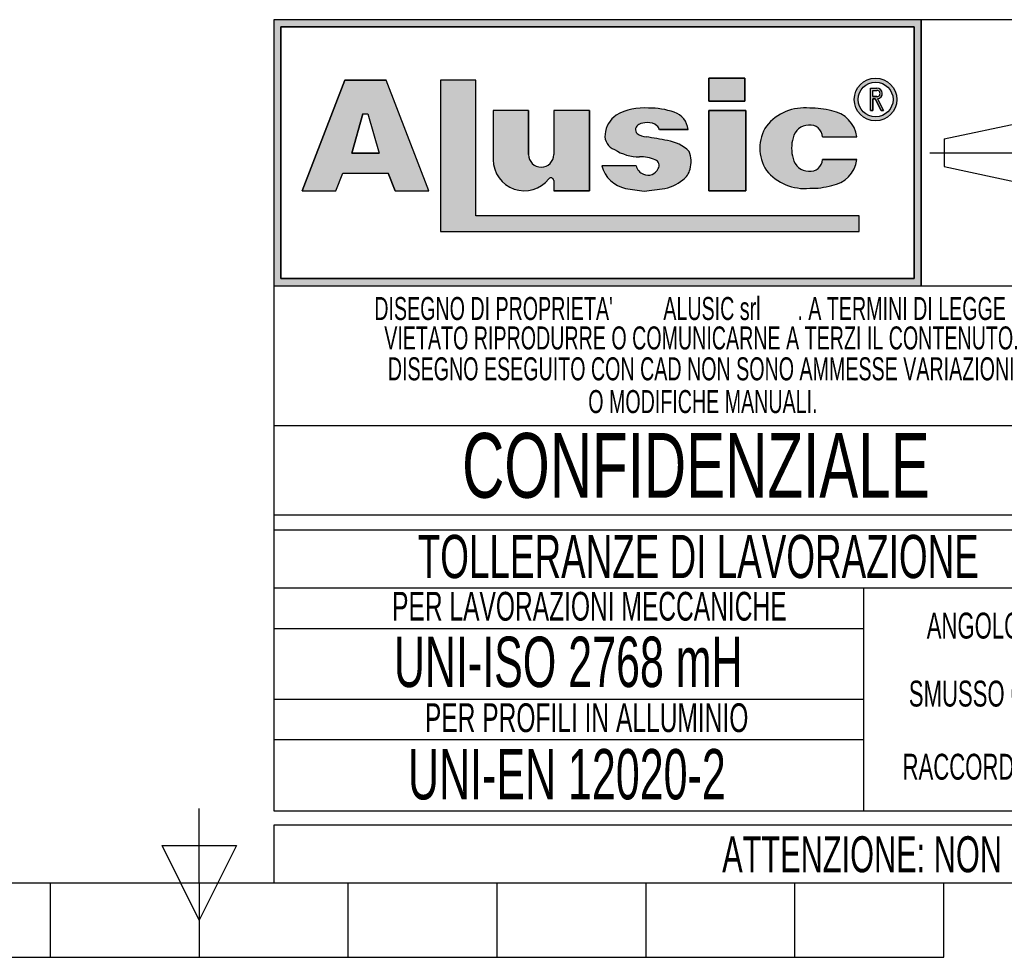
# Model space of a CAD drawing. Header units: millimetres. Extents: x 0 to 420, y 0 to 297.
# Tile 8 of 59: x 198 to 266, y 0 to 65. Entities that reach past the tile are written whole.
import ezdxf
from ezdxf.enums import TextEntityAlignment as Align

# ---------------------------------------------------------------- set-up
doc = ezdxf.new("R2010")
doc.units = ezdxf.units.MM
doc.linetypes.add('CENTERX2', pattern=[20.319999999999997, 12.7, -2.54, 2.54, -2.54])
doc.layers.add('CARTIGLIO', color=140, linetype='Continuous')
doc.styles.add('SLDTEXTSTYLE0', font='TXT', dxfattribs={"width": 0.6382978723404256})
doc.styles.add('SLDTEXTSTYLE1', font='TXT', dxfattribs={"width": 0.675})

# ---------------------------------------------------------------- blocks, each defined once
blk = doc.blocks.new('SW_NOTE_0_1')
at = {"layer": 'CARTIGLIO', "color": 0, "insert": (85.40558510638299, 3.222669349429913), "char_height": 2.5, "attachment_point": 2, "style": 'SLDTEXTSTYLE0'}
blk.add_mtext("ATTENZIONE: NON INTERPRETARE IL DISEGNO. IN CASO DI QUOTE MANCANTI O POCO CHIARE CONSULTARE L'UFFICIO TECNICO", dxfattribs=at)
blk = doc.blocks.new('SW_NOTE_0_14')
at = {"layer": 'CARTIGLIO', "color": 0, "insert": (6.67819148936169, 2.320321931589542), "char_height": 1.8, "attachment_point": 2, "style": 'SLDTEXTSTYLE0'}
blk.add_mtext("ANGOLO ±10'", dxfattribs=at)
blk = doc.blocks.new('SW_NOTE_0_15')
at = {"layer": 'CARTIGLIO', "color": 0, "insert": (23.93617021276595, 3.867203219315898), "char_height": 3, "attachment_point": 2, "style": 'SLDTEXTSTYLE0'}
blk.add_mtext('TOLLERANZE DI LAVORAZIONE', dxfattribs=at)
blk = doc.blocks.new('SW_NOTE_0_16')
at = {"layer": 'CARTIGLIO', "color": 0, "insert": (21.07265624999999, 5.800804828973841), "char_height": 4.500000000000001, "attachment_point": 2, "style": 'SLDTEXTSTYLE1'}
blk.add_mtext('CONFIDENZIALE', dxfattribs=at)
blk = doc.blocks.new('SW_NOTE_0_17')
at = {"layer": 'CARTIGLIO', "color": 0, "insert": (28.04255319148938, 2.062508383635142), "char_height": 1.6, "attachment_point": 2, "style": 'SLDTEXTSTYLE0'}
blk.add_mtext('DISEGNO ESEGUITO CON CAD NON SONO AMMESSE VARIAZIONI', dxfattribs=at)
blk = doc.blocks.new('SW_NOTE_0_18')
at = {"layer": 'CARTIGLIO', "color": 0, "insert": (27.3404255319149, 2.062508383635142), "char_height": 1.6, "attachment_point": 2, "style": 'SLDTEXTSTYLE0'}
blk.add_mtext('VIETATO RIPRODURRE O COMUNICARNE A TERZI IL CONTENUTO.', dxfattribs=at)
blk = doc.blocks.new('SW_NOTE_0_19')
at = {"layer": 'CARTIGLIO', "color": 0, "insert": (7.587765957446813, 2.320321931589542), "char_height": 1.8, "attachment_point": 2, "style": 'SLDTEXTSTYLE0'}
blk.add_mtext('SMUSSO 0.5x45°', dxfattribs=at)
blk = doc.blocks.new('SW_NOTE_0_20')
at = {"layer": 'CARTIGLIO', "color": 0, "insert": (10.40425531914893, 2.062508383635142), "char_height": 1.6, "attachment_point": 2, "style": 'SLDTEXTSTYLE0'}
blk.add_mtext('O MODIFICHE MANUALI.', dxfattribs=at)
blk = doc.blocks.new('SW_NOTE_0_21')
at = {"layer": 'CARTIGLIO', "color": 0, "char_height": 1.6, "attachment_point": 2, "style": 'SLDTEXTSTYLE0'}
for s, insert in [("DISEGNO DI PROPRIETA'", (10.27659574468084, 2.062508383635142)), ('ALUSIC srl', (25.45120500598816, 2.062508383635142)), (". A TERMINI DI LEGGE E'", (39.41078027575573, 2.062508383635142))]:
    blk.add_mtext(s, dxfattribs=dict(at, insert=insert))
blk = doc.blocks.new('SW_NOTE_0_22')
at = {"layer": 'CARTIGLIO', "color": 0, "insert": (8.569148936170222, 2.320321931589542), "char_height": 1.8, "attachment_point": 2, "style": 'SLDTEXTSTYLE0'}
blk.add_mtext('RACCORDO R 0.5', dxfattribs=at)
blk = doc.blocks.new('SW_NOTE_0_23')
at = {"layer": 'CARTIGLIO', "color": 0, "insert": (18.30319148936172, 2.578135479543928), "char_height": 2, "attachment_point": 2, "style": 'SLDTEXTSTYLE0'}
blk.add_mtext('PER LAVORAZIONI MECCANICHE', dxfattribs=at)
blk = doc.blocks.new('SW_NOTE_0_24')
at = {"layer": 'CARTIGLIO', "color": 0, "insert": (15.68484042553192, 4.511737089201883), "char_height": 3.5, "attachment_point": 2, "style": 'SLDTEXTSTYLE0'}
blk.add_mtext('UNI-ISO 2768 mH', dxfattribs=at)
blk = doc.blocks.new('SW_NOTE_0_25')
at = {"layer": 'CARTIGLIO', "color": 0, "insert": (13.85638297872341, 2.578135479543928), "char_height": 2, "attachment_point": 2, "style": 'SLDTEXTSTYLE0'}
blk.add_mtext('PER PROFILI IN ALLUMINIO', dxfattribs=at)
blk = doc.blocks.new('SW_NOTE_0_26')
at = {"layer": 'CARTIGLIO', "color": 0, "insert": (14.05585106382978, 4.511737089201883), "char_height": 3.5, "attachment_point": 2, "style": 'SLDTEXTSTYLE0'}
blk.add_mtext('UNI-EN 12020-2', dxfattribs=at)
blk = doc.blocks.new('Cartiglio ALUSIC')
at = {"layer": 'CARTIGLIO'}
h = blk.add_hatch(color=256, dxfattribs=at)
h.paths.add_polyline_path([(113.971100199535, 149.9990413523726), (113.971100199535, 131.4990413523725), (158.971100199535, 131.4990413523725), (158.971100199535, 149.9990413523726)], flags=0)
h.paths.add_polyline_path([(114.471100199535, 131.9990413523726), (114.471100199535, 149.4990413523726), (158.471100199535, 149.4990413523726), (158.471100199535, 131.9990413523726)], flags=0)
h = blk.add_hatch(color=256, dxfattribs=at)
h.paths.add_polyline_path([(118.292263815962, 138.1064632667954), (118.7611454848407, 139.3206628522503), (121.9303757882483, 139.3206628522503), (122.3992574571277, 138.1064632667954), (124.7510688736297, 138.1064632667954), (121.7833115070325, 145.7916640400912), (118.9082097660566, 145.7916640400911), (115.9404523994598, 138.1064632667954)], flags=0)
h.paths.add_polyline_path([(119.3961687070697, 140.7216809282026), (120.1708764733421, 143.4547391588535), (120.5206447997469, 143.4547391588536), (121.2953525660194, 140.721680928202)], flags=0)
for points in [[(128.0219401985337, 145.7956943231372), (125.5527056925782, 145.7956943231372), (125.5527056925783, 135.2696801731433), (154.6424359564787, 135.2696801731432), (154.6424359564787, 136.3597302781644), (128.0219401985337, 136.3597302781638)], [(144.2116339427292, 145.9308884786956), (144.2116339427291, 144.3245774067), (146.6985305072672, 144.3245774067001), (146.6985305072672, 145.9308884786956)], [(146.7838932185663, 143.6808359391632), (144.2116339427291, 143.6808359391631), (144.2116339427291, 138.1064632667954), (146.7838932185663, 138.1064632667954)]]:
    blk.add_hatch(color=256, dxfattribs=at).paths.add_polyline_path(points, flags=0)
h = blk.add_hatch(color=256, dxfattribs=at)
edge = h.paths.add_edge_path(flags=0)
edge.add_arc((155.7921827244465, 144.4510199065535), 1.479868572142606, 0, 360)
edge = h.paths.add_edge_path(flags=0)
edge.add_arc((155.7921827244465, 144.4510199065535), 1.214864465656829, 0, 360)
h = blk.add_hatch(color=256, dxfattribs=at)
edge = h.paths.add_edge_path(flags=0)
edge.add_arc((155.8903200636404, 144.8676091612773), 0.3723980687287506, 277.1406326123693, 450.0000000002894)
edge.add_line((155.8903200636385, 145.240007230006), (155.450204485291, 145.240007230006))
edge.add_line((155.450204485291, 145.240007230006), (155.450204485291, 143.6880606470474))
edge.add_line((155.450204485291, 143.6880606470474), (155.605611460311, 143.6880606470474))
edge.add_line((155.605611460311, 143.6880606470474), (155.605611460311, 144.4952110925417))
edge.add_line((155.605611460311, 144.4952110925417), (155.764003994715, 144.4952110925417))
edge.add_line((155.764003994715, 144.4952110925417), (156.171212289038, 143.6880606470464))
edge.add_line((156.171212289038, 143.6880606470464), (156.3452765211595, 143.6880606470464))
edge.add_line((156.3452765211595, 143.6880606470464), (155.9366110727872, 144.4980993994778))
edge = h.paths.add_edge_path(flags=0)
edge.add_line((155.6056114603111, 145.0846002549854), (155.8903200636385, 145.0846002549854))
edge.add_arc((155.8903200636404, 144.8676091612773), 0.2169910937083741, -90.00000000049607, 90.00000000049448, ccw=False)
edge.add_line((155.8903200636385, 144.6506180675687), (155.6056114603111, 144.6506180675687))
edge.add_line((155.6056114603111, 144.6506180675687), (155.6056114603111, 145.0846002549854))
h = blk.add_hatch(color=256, dxfattribs=at)
edge = h.paths.add_edge_path(flags=0)
edge.add_line((139.7219511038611, 138.0874905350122), (140.9616140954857, 138.2313935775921))
edge.add_arc((140.6251358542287, 140.9172664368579), 2.706867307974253, 277.1406456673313, 311.0032214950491)
edge.add_arc((141.7459062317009, 139.8536948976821), 1.178212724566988, 303.7868133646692, 347.8980612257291)
edge.add_arc((141.0550130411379, 140.1458147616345), 1.920162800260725, 343.6935231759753, 381.4193527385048)
edge.add_arc((140.9170023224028, 138.8528855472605), 2.77207698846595, 46.00269433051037, 81.25096772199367)
edge.add_arc((133.1604335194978, 99.54681763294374), 42.8338661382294, 78.993004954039, 81.01866969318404)
edge.add_arc((140.0875549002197, 143.5111497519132), 1.672976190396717, 238.77709912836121, 261.74465207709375, ccw=False)
edge.add_arc((139.511171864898, 142.3534770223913), 0.3988810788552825, 114.64010585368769, 223.1865854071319, ccw=False)
edge.add_arc((139.9292750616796, 141.471492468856), 1.374925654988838, 90.51660503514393, 115.15343256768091, ccw=False)
edge.add_arc((139.978971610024, 141.8617877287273), 0.986530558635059, 50.69488274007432, 93.60864602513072, ccw=False)
edge.add_arc((140.2656634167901, 142.2302567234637), 0.519939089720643, 14.547573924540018, 49.4198797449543, ccw=False)
edge.add_line((140.7689329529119, 142.3608569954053), (142.7634621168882, 142.3608569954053))
edge.add_arc((141.3534729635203, 142.2214802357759), 1.416861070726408, 5.645321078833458, 71.38339334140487)
edge.add_arc((140.0918708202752, 138.6413140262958), 5.212710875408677, 70.80435731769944, 90.86664277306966)
edge.add_arc((139.6876943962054, 140.01898057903), 3.848224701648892, 85.15036290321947, 119.9120405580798)
edge.add_arc((138.7589405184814, 141.8826763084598), 1.774008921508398, 123.9309471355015, 174.9914571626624)
edge.add_arc((138.007121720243, 141.9227892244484), 1.021881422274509, 173.5516105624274, 249.3813116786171)
edge.add_arc((139.4480837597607, 143.8857829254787), 3.430150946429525, 238.3320469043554, 269.1908231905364)
edge.add_arc((139.5671105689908, 138.3083973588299), 2.154096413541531, 64.99796384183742, 94.45891481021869, ccw=False)
edge.add_arc((140.3551381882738, 139.8813550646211), 0.398545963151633, -35.586121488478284, 72.11412463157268, ccw=False)
edge.add_arc((139.9862171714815, 139.9393420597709), 0.7512299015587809, 245.201083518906, 337.29941344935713, ccw=False)
edge.add_arc((139.934335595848, 140.0154535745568), 0.8024620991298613, 192.5591591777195, 250.8523518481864, ccw=False)
edge.add_line((139.1510748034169, 139.8409601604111), (136.768183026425, 139.8409601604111))
edge.add_arc((138.8654850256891, 140.4022414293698), 2.1711085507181, 194.9824340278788, 258.3364147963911)
edge.add_line((138.4265630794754, 138.2759630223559), (139.7219511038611, 138.0874905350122))
h = blk.add_hatch(color=256, dxfattribs=at)
edge = h.paths.add_edge_path(flags=0)
edge.add_arc((151.1448446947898, 140.5631500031), 1.095489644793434, 191.1589777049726, 269.9285492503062, ccw=False)
edge.add_arc((152.2932291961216, 141.066632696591), 2.335462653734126, 162.1599290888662, 197.8400709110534, ccw=False)
edge.add_arc((151.1448446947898, 141.5701153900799), 1.095489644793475, 90.07145075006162, 168.8410222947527, ccw=False)
edge.add_arc((151.2517282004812, 141.8150308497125), 0.8574339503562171, 2.566657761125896, 97.25285314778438, ccw=False)
edge.add_line((152.108301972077, 141.8534281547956), (154.4848142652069, 141.8534281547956))
edge.add_arc((152.4212904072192, 141.6061501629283), 2.078287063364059, 6.833333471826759, 81.00039250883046)
edge.add_arc((151.336234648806, 138.6914263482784), 5.163706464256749, 74.1517675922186, 91.31975036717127)
edge.add_arc((150.8738064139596, 140.4366829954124), 3.434301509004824, 84.25969198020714, 140.8312604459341)
edge.add_arc((150.5707293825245, 141.0666326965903), 2.817144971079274, 146.8823062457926, 213.1176937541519)
edge.add_arc((150.87380641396, 141.6965823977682), 3.434301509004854, 219.1687395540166, 275.7403080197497)
edge.add_arc((151.3362346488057, 143.4418390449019), 5.163706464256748, 268.6802496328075, 285.8482324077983)
edge.add_arc((152.4212904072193, 140.5271152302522), 2.078287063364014, 278.9996074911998, 353.1666665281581)
edge.add_line((154.4848142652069, 140.2798372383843), (152.1083019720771, 140.2798372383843))
edge.add_arc((151.2517282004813, 140.3182345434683), 0.8574339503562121, 262.7471468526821, 357.4333422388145, ccw=False)
h = blk.add_hatch(color=256, dxfattribs=at)
edge = h.paths.add_edge_path(flags=0)
edge.add_arc((132.5578484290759, 140.6186164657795), 0.8721260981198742, 180, 360, ccw=False)
edge.add_line((131.6857223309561, 140.6186164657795), (131.6857223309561, 143.6808359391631))
edge.add_line((131.6857223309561, 143.6808359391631), (129.2243885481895, 143.6808359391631))
edge.add_line((129.2243885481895, 143.6808359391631), (129.2243885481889, 140.2640777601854))
edge.add_arc((131.3820030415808, 140.2640777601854), 2.157614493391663, 180, 321.9680973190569)
edge.add_arc((133.2350345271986, 138.8146685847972), 0.1949400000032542, 3.751097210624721e-10, 141.9680973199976, ccw=False)
edge.add_line((133.4299745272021, 138.8146685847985), (133.4299745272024, 138.106463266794))
edge.add_line((133.4299745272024, 138.106463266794), (135.91068894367, 138.106463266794))
edge.add_line((135.91068894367, 138.106463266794), (135.9106889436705, 143.6808359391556))
edge.add_line((135.9106889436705, 143.6808359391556), (133.4299745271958, 143.6808359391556))
edge.add_line((133.4299745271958, 143.6808359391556), (133.4299745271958, 140.6186164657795))
for p, q in [((113.971100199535, 149.9990413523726), (113.971100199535, 131.4990413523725)), ((113.971100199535, 149.9990413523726), (113.971100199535, 94.99904135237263)), ((173.971100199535, 149.9990413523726), (113.971100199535, 149.9990413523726)), ((158.971100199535, 149.9990413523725), (113.971100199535, 149.9990413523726)), ((113.971100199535, 149.9990413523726), (113.971100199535, 131.4990413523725)), ((113.971100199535, 149.9990413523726), (113.971100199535, 115.5498549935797)), ((158.971100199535, 131.4990413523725), (158.971100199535, 149.9990413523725)), ((158.971100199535, 149.9990413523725), (158.971100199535, 131.4990413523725)), ((114.471100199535, 131.9990413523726), (114.471100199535, 149.4990413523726)), ((114.471100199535, 149.4990413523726), (114.471100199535, 131.9990413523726)), ((114.471100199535, 149.4990413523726), (158.471100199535, 149.4990413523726)), ((158.471100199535, 149.4990413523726), (114.471100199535, 149.4990413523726)), ((158.471100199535, 149.4990413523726), (158.471100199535, 131.9990413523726)), ((158.471100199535, 131.9990413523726), (158.471100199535, 149.4990413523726)), ((118.9082097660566, 145.7916640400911), (115.9404523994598, 138.1064632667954)), ((115.9404523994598, 138.1064632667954), (118.9082097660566, 145.7916640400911)), ((121.7833115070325, 145.7916640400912), (118.9082097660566, 145.7916640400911)), ((118.9082097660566, 145.7916640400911), (121.7833115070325, 145.7916640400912)), ((124.7510688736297, 138.1064632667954), (121.7833115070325, 145.7916640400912)), ((124.7510688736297, 138.1064632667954), (121.7833115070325, 145.7916640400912)), ((128.0219401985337, 145.7956943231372), (125.5527056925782, 145.7956943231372)), ((125.5527056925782, 145.7956943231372), (125.5527056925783, 135.2696801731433)), ((128.0219401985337, 145.7956943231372), (125.5527056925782, 145.7956943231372)), ((125.5527056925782, 145.7956943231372), (125.5527056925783, 135.2696801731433)), ((128.0219401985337, 136.3597302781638), (128.0219401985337, 145.7956943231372)), ((128.0219401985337, 136.3597302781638), (128.0219401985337, 145.7956943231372)), ((146.6985305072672, 145.9308884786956), (144.2116339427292, 145.9308884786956)), ((144.2116339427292, 145.9308884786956), (144.2116339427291, 144.3245774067)), ((144.2116339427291, 144.3245774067), (144.2116339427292, 145.9308884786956)), ((144.2116339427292, 145.9308884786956), (146.6985305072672, 145.9308884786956)), ((146.6985305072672, 145.9308884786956), (146.6985305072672, 144.3245774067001)), ((146.6985305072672, 144.3245774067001), (146.6985305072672, 145.9308884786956)), ((155.450204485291, 143.6880606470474), (155.450204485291, 145.240007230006)), ((155.450204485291, 143.6880606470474), (155.450204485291, 145.240007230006)), ((155.450204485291, 145.240007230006), (155.8903200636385, 145.240007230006)), ((155.450204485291, 145.240007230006), (155.8903200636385, 145.240007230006)), ((155.6056114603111, 145.0846002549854), (155.8903200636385, 145.0846002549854)), ((155.6056114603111, 144.6506180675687), (155.6056114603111, 145.0846002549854)), ((155.6056114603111, 144.6506180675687), (155.6056114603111, 145.0846002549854)), ((155.6056114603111, 145.0846002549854), (155.8903200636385, 145.0846002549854)), ((155.6056114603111, 144.6506180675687), (155.8903200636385, 144.6506180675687)), ((155.8903200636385, 144.6506180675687), (155.6056114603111, 144.6506180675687)), ((155.605611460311, 144.4952110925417), (155.605611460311, 143.6880606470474)), ((155.605611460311, 143.6880606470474), (155.605611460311, 144.4952110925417)), ((155.764003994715, 144.4952110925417), (155.605611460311, 144.4952110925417)), ((155.605611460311, 144.4952110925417), (155.764003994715, 144.4952110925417)), ((156.171212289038, 143.6880606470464), (155.764003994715, 144.4952110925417)), ((155.764003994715, 144.4952110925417), (156.171212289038, 143.6880606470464)), ((155.9366110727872, 144.4980993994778), (156.3452765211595, 143.6880606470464)), ((155.9366110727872, 144.4980993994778), (156.3452765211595, 143.6880606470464)), ((144.2116339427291, 144.3245774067), (146.6985305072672, 144.3245774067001)), ((146.6985305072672, 144.3245774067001), (144.2116339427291, 144.3245774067)), ((155.450204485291, 143.6880606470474), (155.605611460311, 143.6880606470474)), ((155.605611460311, 143.6880606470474), (155.450204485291, 143.6880606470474)), ((156.171212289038, 143.6880606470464), (156.3452765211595, 143.6880606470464)), ((156.3452765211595, 143.6880606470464), (156.171212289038, 143.6880606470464)), ((119.3961687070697, 140.7216809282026), (120.1708764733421, 143.4547391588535)), ((120.1708764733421, 143.4547391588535), (119.3961687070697, 140.7216809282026)), ((120.1708764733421, 143.4547391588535), (120.5206447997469, 143.4547391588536)), ((120.1708764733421, 143.4547391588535), (120.5206447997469, 143.4547391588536)), ((120.5206447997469, 143.4547391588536), (121.2953525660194, 140.721680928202)), ((120.5206447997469, 143.4547391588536), (121.2953525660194, 140.721680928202)), ((129.2243885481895, 143.6808359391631), (129.2243885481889, 140.2640777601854)), ((131.6857223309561, 143.6808359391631), (129.2243885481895, 143.6808359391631)), ((131.6857223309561, 143.6808359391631), (129.2243885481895, 143.6808359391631)), ((129.2243885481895, 143.6808359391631), (129.2243885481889, 140.2640777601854)), ((131.6857223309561, 140.6186164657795), (131.6857223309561, 143.6808359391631)), ((131.6857223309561, 143.6808359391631), (131.6857223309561, 140.6186164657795)), ((135.9106889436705, 143.6808359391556), (133.4299745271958, 143.6808359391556)), ((133.4299745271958, 143.6808359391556), (133.4299745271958, 140.6186164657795)), ((133.4299745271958, 143.6808359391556), (133.4299745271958, 140.6186164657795)), ((135.9106889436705, 143.6808359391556), (133.4299745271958, 143.6808359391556)), ((135.9106889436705, 143.6808359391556), (135.91068894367, 138.106463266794)), ((135.91068894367, 138.106463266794), (135.9106889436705, 143.6808359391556)), ((146.7838932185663, 143.6808359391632), (144.2116339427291, 143.6808359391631)), ((144.2116339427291, 143.6808359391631), (144.2116339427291, 138.1064632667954)), ((144.2116339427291, 143.6808359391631), (146.7838932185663, 143.6808359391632)), ((144.2116339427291, 138.1064632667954), (144.2116339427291, 143.6808359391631)), ((146.7838932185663, 138.1064632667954), (146.7838932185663, 143.6808359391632)), ((146.7838932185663, 143.6808359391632), (146.7838932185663, 138.1064632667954)), ((140.7689329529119, 142.3608569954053), (142.7634621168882, 142.3608569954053)), ((142.7634621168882, 142.3608569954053), (140.7689329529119, 142.3608569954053)), ((160.5624374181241, 141.7060810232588), (166.0550106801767, 142.8872795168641)), ((152.108301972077, 141.8534281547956), (154.4848142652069, 141.8534281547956)), ((152.108301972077, 141.8534281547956), (154.4848142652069, 141.8534281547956)), ((160.5624374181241, 141.7060810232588), (160.5624374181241, 139.7920016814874)), ((121.2953525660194, 140.721680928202), (119.3961687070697, 140.7216809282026)), ((119.3961687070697, 140.7216809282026), (121.2953525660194, 140.721680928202)), ((154.4848142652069, 140.2798372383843), (152.1083019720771, 140.2798372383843)), ((152.1083019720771, 140.2798372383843), (154.4848142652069, 140.2798372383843)), ((139.1510748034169, 139.8409601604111), (136.768183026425, 139.8409601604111)), ((139.1510748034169, 139.8409601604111), (136.768183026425, 139.8409601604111)), ((160.5624374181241, 139.7920016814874), (166.0550106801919, 138.6108031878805)), ((118.292263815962, 138.1064632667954), (118.7611454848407, 139.3206628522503)), ((118.292263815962, 138.1064632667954), (118.7611454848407, 139.3206628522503)), ((118.7611454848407, 139.3206628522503), (121.9303757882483, 139.3206628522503)), ((118.7611454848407, 139.3206628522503), (121.9303757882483, 139.3206628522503)), ((122.3992574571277, 138.1064632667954), (121.9303757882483, 139.3206628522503)), ((121.9303757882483, 139.3206628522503), (122.3992574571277, 138.1064632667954)), ((133.4299745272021, 138.8146685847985), (133.4299745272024, 138.106463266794)), ((133.4299745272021, 138.8146685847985), (133.4299745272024, 138.106463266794)), ((138.4265630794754, 138.2759630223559), (139.7219511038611, 138.0874905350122)), ((138.4265630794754, 138.2759630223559), (139.7219511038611, 138.0874905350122)), ((139.7219511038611, 138.0874905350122), (140.9616140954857, 138.2313935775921)), ((139.7219511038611, 138.0874905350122), (140.9616140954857, 138.2313935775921)), ((115.9404523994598, 138.1064632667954), (118.292263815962, 138.1064632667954)), ((115.9404523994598, 138.1064632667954), (118.292263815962, 138.1064632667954)), ((122.3992574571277, 138.1064632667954), (124.7510688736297, 138.1064632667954)), ((122.3992574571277, 138.1064632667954), (124.7510688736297, 138.1064632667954)), ((133.4299745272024, 138.106463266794), (135.91068894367, 138.106463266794)), ((135.91068894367, 138.106463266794), (133.4299745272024, 138.106463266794)), ((144.2116339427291, 138.1064632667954), (146.7838932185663, 138.1064632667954)), ((146.7838932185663, 138.1064632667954), (144.2116339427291, 138.1064632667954)), ((154.6424359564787, 136.3597302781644), (128.0219401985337, 136.3597302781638)), ((154.6424359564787, 136.3597302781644), (128.0219401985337, 136.3597302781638)), ((154.6424359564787, 135.2696801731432), (154.6424359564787, 136.3597302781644)), ((154.6424359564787, 135.2696801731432), (154.6424359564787, 136.3597302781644)), ((125.5527056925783, 135.2696801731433), (154.6424359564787, 135.2696801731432)), ((125.5527056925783, 135.2696801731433), (154.6424359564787, 135.2696801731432)), ((113.971100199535, 131.4990413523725), (158.971100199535, 131.4990413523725)), ((113.971100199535, 131.4990413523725), (173.971100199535, 131.4990413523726)), ((158.471100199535, 131.9990413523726), (114.471100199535, 131.9990413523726)), ((114.471100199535, 131.9990413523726), (158.471100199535, 131.9990413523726)), ((173.971100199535, 121.7636603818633), (113.971100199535, 121.7636603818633)), ((173.971100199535, 115.5498549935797), (113.971100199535, 115.5498549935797)), ((113.971100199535, 114.5498549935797), (173.971100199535, 114.5498549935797)), ((113.971100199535, 114.5498549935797), (113.971100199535, 94.99904135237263)), ((173.9571410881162, 110.4900006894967), (113.9571410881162, 110.4900006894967)), ((154.9806365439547, 94.99904135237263), (154.9806365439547, 110.4900006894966)), ((113.971100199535, 107.6716313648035), (154.9806365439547, 107.6716313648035)), ((154.9806365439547, 102.7445210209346), (113.971100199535, 102.7445210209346)), ((113.9850593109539, 99.96496483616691), (154.9945956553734, 99.96496483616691)), ((113.971100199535, 94.99904135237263), (173.971100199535, 94.99904135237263)), ((313.621100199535, 93.99904135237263), (113.971100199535, 93.99904135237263)), ((113.971100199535, 93.99904135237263), (113.971100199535, 89.99904135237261)), ((113.971100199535, 89.99904135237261), (313.621100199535, 89.99904135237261))]:
    blk.add_line(p, q, dxfattribs=at)
at = {"layer": 'CARTIGLIO', "linetype": 'CENTERX2'}
blk.add_line((159.5584198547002, 140.749041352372), (173.3837805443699, 140.749041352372), dxfattribs=at)
at = {"layer": 'CARTIGLIO', "linetype": 'Continuous'}
blk.add_line((113.9695322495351, 89.99904135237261), (313.621100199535, 89.99904135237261), dxfattribs=at)
at = {"layer": 'CARTIGLIO'}
for radius in [1.479868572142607, 1.479868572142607, 1.214864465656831, 1.214864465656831]:
    blk.add_circle((155.7921827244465, 144.4510199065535), radius, dxfattribs=at)
for centre, radius, start, end in [((155.8903200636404, 144.8676091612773), 0.3723980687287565, 277.1406326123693, 90.00000000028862), ((155.8903200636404, 144.8676091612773), 0.3723980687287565, 277.1406326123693, 90.00000000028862), ((155.8903200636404, 144.8676091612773), 0.2169910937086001, 269.9999999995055, 90.00000000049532), ((155.8903200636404, 144.8676091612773), 0.2169910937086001, 269.9999999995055, 90.00000000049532), ((139.6876943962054, 140.01898057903), 3.848224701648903, 85.15036290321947, 119.9120405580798), ((139.6876943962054, 140.01898057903), 3.848224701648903, 85.15036290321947, 119.9120405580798), ((140.0918708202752, 138.6413140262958), 5.212710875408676, 70.80435731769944, 90.86664277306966), ((140.0918708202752, 138.6413140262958), 5.212710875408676, 70.80435731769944, 90.86664277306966), ((150.8738064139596, 140.4366829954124), 3.434301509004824, 84.25969198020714, 140.8312604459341), ((150.8738064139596, 140.4366829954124), 3.434301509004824, 84.25969198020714, 140.8312604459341), ((151.336234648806, 138.6914263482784), 5.163706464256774, 74.1517675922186, 91.31975036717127), ((151.336234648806, 138.6914263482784), 5.163706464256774, 74.1517675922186, 91.31975036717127), ((138.7589405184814, 141.8826763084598), 1.774008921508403, 123.9309471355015, 174.9914571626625), ((138.7589405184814, 141.8826763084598), 1.774008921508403, 123.9309471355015, 174.9914571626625), ((141.3534729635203, 142.2214802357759), 1.416861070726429, 5.645321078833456, 71.38339334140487), ((141.3534729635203, 142.2214802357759), 1.416861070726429, 5.645321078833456, 71.38339334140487), ((152.4212904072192, 141.6061501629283), 2.078287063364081, 6.833333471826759, 81.00039250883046), ((152.4212904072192, 141.6061501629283), 2.078287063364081, 6.833333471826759, 81.00039250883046), ((139.511171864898, 142.3534770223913), 0.3988810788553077, 114.6401058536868, 223.1865854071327), ((139.511171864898, 142.3534770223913), 0.3988810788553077, 114.6401058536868, 223.1865854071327), ((139.9292750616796, 141.471492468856), 1.374925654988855, 90.51660503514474, 115.1534325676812), ((139.9292750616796, 141.471492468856), 1.374925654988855, 90.51660503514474, 115.1534325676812), ((139.978971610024, 141.8617877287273), 0.9865305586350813, 50.69488274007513, 93.60864602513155), ((139.978971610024, 141.8617877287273), 0.9865305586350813, 50.69488274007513, 93.60864602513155), ((140.2656634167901, 142.2302567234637), 0.5199390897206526, 14.5475739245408, 49.41987974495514), ((140.2656634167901, 142.2302567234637), 0.5199390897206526, 14.5475739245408, 49.41987974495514), ((150.5707293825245, 141.0666326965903), 2.81714497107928, 146.8823062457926, 213.1176937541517), ((150.5707293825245, 141.0666326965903), 2.81714497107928, 146.8823062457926, 213.1176937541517), ((151.1448446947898, 141.5701153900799), 1.095489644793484, 90.07145075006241, 168.8410222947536), ((151.1448446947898, 141.5701153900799), 1.095489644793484, 90.07145075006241, 168.8410222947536), ((151.2517282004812, 141.8150308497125), 0.8574339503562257, 2.566657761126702, 97.25285314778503), ((151.2517282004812, 141.8150308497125), 0.8574339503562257, 2.566657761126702, 97.25285314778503), ((138.007121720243, 141.9227892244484), 1.021881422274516, 173.5516105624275, 249.381311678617), ((138.007121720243, 141.9227892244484), 1.021881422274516, 173.5516105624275, 249.381311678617), ((140.0875549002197, 143.5111497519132), 1.672976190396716, 238.777099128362, 261.7446520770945), ((140.0875549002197, 143.5111497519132), 1.672976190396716, 238.777099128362, 261.7446520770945), ((133.1604335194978, 99.54681763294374), 42.83386613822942, 78.993004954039, 81.01866969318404), ((133.1604335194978, 99.54681763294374), 42.83386613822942, 78.993004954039, 81.01866969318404), ((152.2932291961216, 141.066632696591), 2.335462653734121, 162.159929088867, 197.8400709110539), ((152.2932291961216, 141.066632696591), 2.335462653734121, 162.159929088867, 197.8400709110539), ((139.4480837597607, 143.8857829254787), 3.430150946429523, 238.3320469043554, 269.1908231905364), ((139.4480837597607, 143.8857829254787), 3.430150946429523, 238.3320469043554, 269.1908231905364), ((140.9170023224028, 138.8528855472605), 2.77207698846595, 46.00269433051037, 81.25096772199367), ((140.9170023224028, 138.8528855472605), 2.77207698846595, 46.00269433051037, 81.25096772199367), ((132.5578484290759, 140.6186164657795), 0.8721260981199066, 180, 0), ((132.5578484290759, 140.6186164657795), 0.8721260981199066, 180, 0), ((139.5671105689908, 138.3083973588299), 2.154096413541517, 64.99796384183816, 94.45891481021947), ((139.5671105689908, 138.3083973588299), 2.154096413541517, 64.99796384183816, 94.45891481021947), ((141.0550130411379, 140.1458147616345), 1.920162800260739, 343.6935231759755, 21.41935273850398), ((141.0550130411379, 140.1458147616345), 1.920162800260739, 343.6935231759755, 21.41935273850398), ((151.1448446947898, 140.5631500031), 1.095489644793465, 191.1589777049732, 269.9285492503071), ((151.1448446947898, 140.5631500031), 1.095489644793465, 191.1589777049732, 269.9285492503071), ((151.2517282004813, 140.3182345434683), 0.8574339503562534, 262.7471468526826, 357.4333422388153), ((151.2517282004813, 140.3182345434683), 0.8574339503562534, 262.7471468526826, 357.4333422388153), ((152.4212904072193, 140.5271152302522), 2.078287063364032, 278.9996074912, 353.1666665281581), ((152.4212904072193, 140.5271152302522), 2.078287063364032, 278.9996074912, 353.1666665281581), ((131.3820030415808, 140.2640777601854), 2.157614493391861, 180, 321.9680973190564), ((131.3820030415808, 140.2640777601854), 2.157614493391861, 180, 321.9680973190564), ((138.8654850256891, 140.4022414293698), 2.171108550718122, 194.9824340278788, 258.3364147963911), ((138.8654850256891, 140.4022414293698), 2.171108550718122, 194.9824340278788, 258.3364147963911), ((139.934335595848, 140.0154535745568), 0.8024620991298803, 192.5591591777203, 250.8523518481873), ((139.934335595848, 140.0154535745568), 0.8024620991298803, 192.5591591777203, 250.8523518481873), ((139.9862171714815, 139.9393420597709), 0.7512299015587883, 245.2010835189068, 337.2994134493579), ((139.9862171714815, 139.9393420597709), 0.7512299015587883, 245.2010835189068, 337.2994134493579), ((140.3551381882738, 139.8813550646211), 0.398545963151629, 324.4138785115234, 72.11412463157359), ((140.3551381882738, 139.8813550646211), 0.398545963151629, 324.4138785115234, 72.11412463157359), ((141.7459062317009, 139.8536948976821), 1.178212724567, 303.7868133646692, 347.8980612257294), ((141.7459062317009, 139.8536948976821), 1.178212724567, 303.7868133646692, 347.8980612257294), ((133.2350345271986, 138.8146685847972), 0.1949400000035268, 3.759104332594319e-10, 141.9680973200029), ((133.2350345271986, 138.8146685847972), 0.1949400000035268, 3.759104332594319e-10, 141.9680973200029), ((150.87380641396, 141.6965823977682), 3.434301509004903, 219.1687395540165, 275.7403080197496), ((150.87380641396, 141.6965823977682), 3.434301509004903, 219.1687395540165, 275.7403080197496), ((140.6251358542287, 140.9172664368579), 2.706867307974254, 277.1406456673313, 311.0032214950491), ((140.6251358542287, 140.9172664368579), 2.706867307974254, 277.1406456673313, 311.0032214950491), ((151.3362346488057, 143.4418390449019), 5.163706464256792, 268.6802496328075, 285.8482324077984), ((151.3362346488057, 143.4418390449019), 5.163706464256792, 268.6802496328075, 285.8482324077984)]:
    blk.add_arc(centre, radius, start, end, dxfattribs=at)
at = {"layer": 'CARTIGLIO', "color": 140}
for name, p in [('SW_NOTE_0_21', (118.9711016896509, 128.6603244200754)), ('SW_NOTE_0_18', (116.3533271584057, 126.6141659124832)), ('SW_NOTE_0_17', (115.6355512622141, 124.4682551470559)), ('SW_NOTE_0_20', (133.3899886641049, 122.1920407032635)), ('SW_NOTE_0_16', (122.2362996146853, 115.4679531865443)), ('SW_NOTE_0_15', (119.5374520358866, 110.3183836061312)), ('SW_NOTE_0_23', (117.6003680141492, 107.6481432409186)), ('SW_NOTE_0_14', (157.5950277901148, 106.4612057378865)), ('SW_NOTE_0_24', (118.7522918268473, 102.6005131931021)), ('SW_NOTE_0_19', (156.6725276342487, 101.7341689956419)), ('SW_NOTE_0_25', (121.8587729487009, 99.90266357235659)), ('SW_NOTE_0_26', (120.2859705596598, 94.78943414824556)), ('SW_NOTE_0_22', (155.6312777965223, 96.6517264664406)), ('SW_NOTE_0_1', (127.6311861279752, 90.01640253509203))]:
    blk.add_blockref(name, p, dxfattribs=at)
at = {"layer": 'CARTIGLIO', "color": 140, "style": 'SLDTEXTSTYLE0', "width": 0.6382978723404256}
for tag, height, p in [('AUTOATTR1', 3.5, (223.449403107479, 133.7003798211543)), ('AUTOATTR2', 3.5, (221.9290871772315, 127.4217635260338)), ('AUTOATTR11', 3.5, (224.5466543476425, 121.4105734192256)), ('AUTOATTR8', 4, (219.2444208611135, 110.0025032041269)), ('AUTOATTR9', 4, (218.1221976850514, 100.4234402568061)), ('AUTOATTR0', 4, (249.0325362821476, 100.3118048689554))]:
    blk.add_attdef(tag, text='', height=height, dxfattribs=at).set_placement(p, align=Align.TOP_CENTER)
at = {"layer": 'CARTIGLIO', "color": 140}
for tag in ['AUTOATTR13', 'AUTOATTR12', 'AUTOATTR10', 'AUTOATTR7', 'AUTOATTR6', 'AUTOATTR5', 'AUTOATTR4', 'AUTOATTR3']:
    blk.add_attdef(tag, (0, 0), '', height=4, dxfattribs=at)

msp = doc.modelspace()

# ---------------------------------------------------------------- linework, layer by layer
at = {"layer": 'CARTIGLIO', "linetype": 'Continuous'}
for p, q in [((210.0037561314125, 5.171001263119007), (210.0037561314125, 10.34521728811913)), ((207.4166481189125, 7.758109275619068), (212.5908641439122, 7.758109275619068)), ((210.0037561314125, 2.583893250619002), (207.4166481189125, 7.758109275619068)), ((212.5908641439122, 7.758109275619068), (210.0037561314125, 2.583893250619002)), ((5.180115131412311, 5.171001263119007), (414.8273971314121, 5.171001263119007)), ((199.6553240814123, -0.003214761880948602), (199.6553240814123, 5.171001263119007)), ((210.0037561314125, 5.171001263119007), (210.0037561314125, -0.003214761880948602)), ((215.1758291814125, 5.171001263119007), (414.8273971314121, 5.171001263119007)), ((220.3521881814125, -0.003214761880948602), (220.3521881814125, 5.171001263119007)), ((230.7006202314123, -0.003214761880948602), (230.7006202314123, 5.171001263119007)), ((241.0490522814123, -0.003214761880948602), (241.0490522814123, 5.171001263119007)), ((251.3974843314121, -0.003214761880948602), (251.3974843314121, 5.171001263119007)), ((261.7459163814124, -0.003214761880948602), (261.7459163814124, 5.171001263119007)), ((158.2615958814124, -0.003214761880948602), (261.7459163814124, -0.003214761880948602))]:
    msp.add_line(p, q, dxfattribs=at)
at = {"layer": 'CARTIGLIO'}
msp.add_line((215.1773971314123, 5.171001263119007), (414.8273971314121, 5.171001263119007), dxfattribs=at)

# ---------------------------------------------------------------- block references
msp.add_blockref('Cartiglio ALUSIC', (101.206296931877, -84.82804008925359), dxfattribs=at)

doc.saveas('drawing.dxf')
